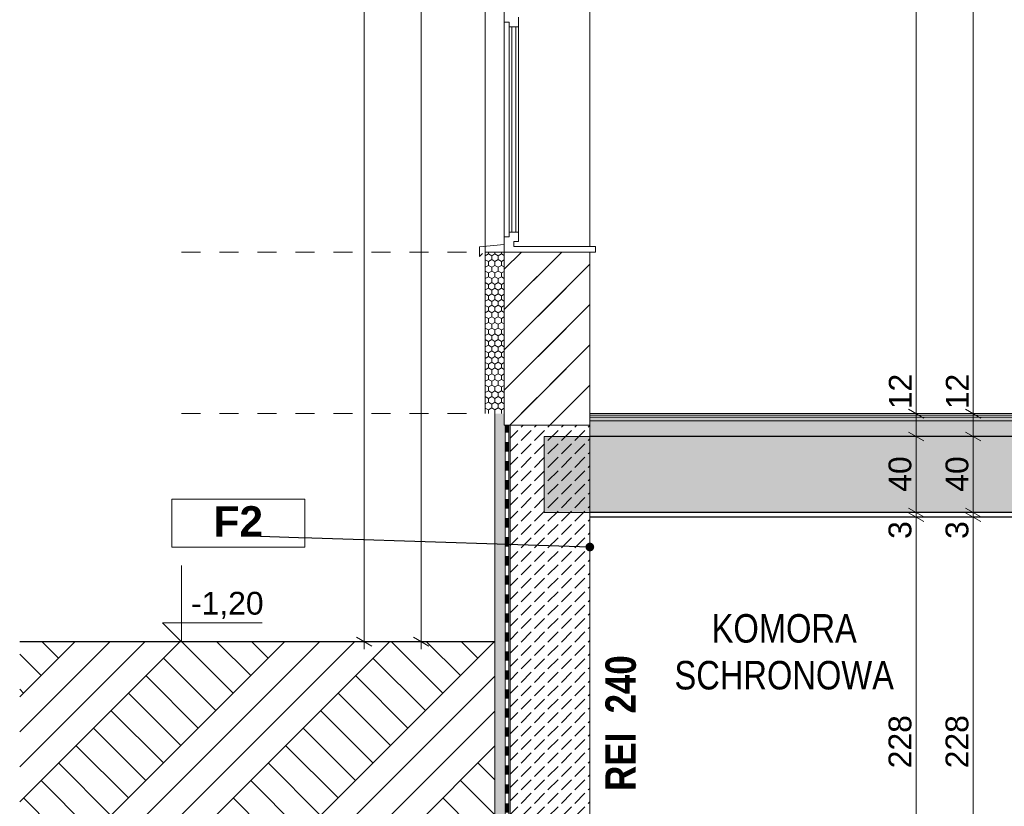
# Model space of a CAD drawing. Header units: centimetres. Extents: x 5703 to 19022, y -2164 to 612.
# Tile 11 of 49: x 14052 to 14570, y -1268 to -854. Entities that reach past the tile are written whole.
import ezdxf

# ---------------------------------------------------------------- set-up
doc = ezdxf.new("R2010")
doc.units = ezdxf.units.CM
doc.header["$MEASUREMENT"] = 0
doc.set_wipeout_variables(frame=1)
doc.linetypes.add('Dashed-002', pattern=[20, 10, -10])
for name, color, linetype in [('311-RS', 7, 'Continuous'), ('810-Ogólne', 7, 'Continuous'), ('810-PZT', 7, 'Continuous'), ('830-Teksty Etykiety', 7, 'Continuous'), ('____PRZEKRÓJ_KRESKI', 7, 'Continuous'), ('MF_KRESKOWANIE', 7, 'Continuous'), ('MF_SCIANY_KONSTR', 7, 'Continuous'), ('MF_WYM_DUŻE', 7, 'Continuous')]:
    doc.layers.add(name, color=color, linetype=linetype)
doc.styles.add('GENERATED_STYLE_3', font='arial.ttf')
doc.styles.add('GENERATED_STYLE_5', font='arialbd.ttf')
doc.styles.add('GENERATED_STYLE_8', font='ARIALN.TTF')
doc.styles.add('GENERATED_STYLE_9', font='ARIALNB.TTF')
doc.dimstyles.new('GENERATED_STYLE__1', dxfattribs={"dimtxt": 12, "dimasz": 6.08, "dimexe": 0.18, "dimexo": 0.0625, "dimgap": 0.09, "dimtad": 1, "dimdec": 0, "dimzin": 0, "dimdsep": 46, "dimtxsty": 'GENERATED_STYLE_3', "dimblk": 'ARROWHEAD_2', "dimblk1": 'ARROWHEAD_2', "dimblk2": 'ARROWHEAD_2', "dimcen": 0.09, "dimse1": 1, "dimse2": 1, "dimclrd": 7, "dimclre": 7, "dimclrt": 7, "dimadec": 0, "dimazin": 0, "dimtfac": 1, "dimtdec": 4, "dimtmove": 0, "dimatfit": 3, "dimfxl": 1, "dimtolj": 1, "dimtzin": 0, "dimarcsym": 0})
doc.dimstyles.new('GENERATED_STYLE__4', dxfattribs={"dimtxt": 0.18, "dimasz": 9.12, "dimexe": 0.18, "dimexo": 0.0625, "dimgap": 0.09, "dimtad": 0, "dimtih": 1, "dimtoh": 1, "dimdec": 4, "dimzin": 0, "dimdsep": 46, "dimcen": 0.09, "dimadec": 0, "dimazin": 0, "dimtfac": 1, "dimtdec": 4, "dimtmove": 0, "dimatfit": 3, "dimldrblk": 'ARROWHEAD_11', "dimfxl": 1, "dimtolj": 1, "dimtzin": 0, "dimarcsym": 0})
pattern_1 = [(90, (-4821233.9283, -1061.3574), (-3.4641016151, 0), [2, -4]), (90, (-4821235.6604, -1058.3574), (-3.4641016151, 0), [2, -4]), (150, (-4821233.9283, -1059.3574), (1.7320508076, 3), [2, -4]), (150, (-4821237.3924, -1059.3574), (1.7320508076, 3), [2, -4]), (210, (-4821233.9283, -1061.3574), (-1.7320508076, 3), [2, -4]), (210, (-4821237.3924, -1061.3574), (-1.7320508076, 3), [2, -4])]
pattern_2 = [(45, (-4821233.928, -1061.357), (-10.60660172, 10.60660172), [])]
pattern_3 = [(45, (-4821233.928, -1061.357), (-7.071067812, 7.071067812), [7.5, -2.5]), (45, (-4821233.928, -1054.286), (-7.071067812, 7.071067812), [7.5, -2.5])]

# ---------------------------------------------------------------- blocks, each defined once
blk = doc.blocks.new('*D21', base_point=(-4821233.93, -1061.36))
at = {"layer": 'MF_WYM_DUŻE', "color": 7, "linetype": 'Continuous', "lineweight": 15, "transparency": 16777216}
for p, q in [((14237.26, -273.67), (14229.26, -269.05)), ((14229.26, -1179.05), (14237.26, -1183.67))]:
    blk.add_line(p, q, dxfattribs=at)
at = {"layer": 'MF_WYM_DUŻE', "color": 7, "linetype": 'Continuous', "lineweight": 13, "transparency": 16777216}
for p, q in [((14233.26, -271.36), (14233.26, -267.45)), ((14239.26, -271.36), (14227.26, -271.36)), ((14233.26, -1181.36), (14233.26, -271.36)), ((14239.26, -1181.36), (14227.26, -1181.36)), ((14233.26, -1185.27), (14233.26, -1181.36))]:
    blk.add_line(p, q, dxfattribs=at)
at = {"layer": 'MF_WYM_DUŻE', "color": 7, "lineweight": 13, "transparency": 16777216, "insert": (14230.86, -740.02), "char_height": 12, "attachment_point": 7, "rotation": 90, "style": 'GENERATED_STYLE_3'}
blk.add_mtext('\\A1;{\\pql;\\fArial|b0|i0|c238|p38;910}', dxfattribs=at)
blk = doc.blocks.new('ARROWHEAD_2')
at = {"color": 0, "linetype": 'Continuous', "lineweight": 0}
for p, q in [((0, 0), (-1, 0)), ((-0.378, -0.655), (0.378, 0.655))]:
    blk.add_line(p, q, dxfattribs=at)
blk = doc.blocks.new('*D22', base_point=(-4821233.93, -1061.36))
at = {"layer": 'MF_WYM_DUŻE', "color": 7, "linetype": 'Continuous', "lineweight": 15, "transparency": 16777216}
for p, q in [((14267.26, -273.67), (14259.26, -269.05)), ((14259.26, -1179.05), (14267.26, -1183.67))]:
    blk.add_line(p, q, dxfattribs=at)
at = {"layer": 'MF_WYM_DUŻE', "color": 7, "linetype": 'Continuous', "lineweight": 13, "transparency": 16777216}
for p, q in [((14263.26, -271.36), (14263.26, -267.45)), ((14269.26, -271.36), (14257.26, -271.36)), ((14263.26, -1181.36), (14263.26, -271.36)), ((14269.26, -1181.36), (14257.26, -1181.36)), ((14263.26, -1185.27), (14263.26, -1181.36))]:
    blk.add_line(p, q, dxfattribs=at)
at = {"layer": 'MF_WYM_DUŻE', "color": 7, "lineweight": 13, "transparency": 16777216, "insert": (14260.86, -740.02), "char_height": 12, "attachment_point": 7, "rotation": 90, "style": 'GENERATED_STYLE_3'}
blk.add_mtext('\\A1;{\\pql;\\fArial|b0|i0|c238|p38;910}', dxfattribs=at)
blk = doc.blocks.new('*D23', base_point=(-4821233.93, -1061.36))
at = {"layer": 'MF_WYM_DUŻE', "color": 7, "linetype": 'Continuous', "lineweight": 15, "transparency": 16777216}
for p, q in [((16254.81, -273.67), (16246.81, -269.05)), ((16246.81, -1106.05), (16254.81, -1110.67))]:
    blk.add_line(p, q, dxfattribs=at)
at = {"layer": 'MF_WYM_DUŻE', "color": 7, "linetype": 'Continuous', "lineweight": 13, "transparency": 16777216}
for p, q in [((16250.81, -271.36), (16250.81, -267.45)), ((16256.81, -271.36), (16244.81, -271.36)), ((16250.81, -1108.36), (16250.81, -271.36)), ((16256.81, -1108.36), (16244.81, -1108.36)), ((16250.81, -1112.27), (16250.81, -1108.36))]:
    blk.add_line(p, q, dxfattribs=at)
at = {"layer": 'MF_WYM_DUŻE', "color": 7, "lineweight": 13, "transparency": 16777216, "insert": (16248.41, -703.52), "char_height": 12, "attachment_point": 7, "rotation": 90, "style": 'GENERATED_STYLE_3'}
blk.add_mtext('\\A1;{\\pql;\\fArial|b0|i0|c238|p38;837}', dxfattribs=at)
blk = doc.blocks.new('*D24', base_point=(-4821233.93, -1061.36))
at = {"layer": 'MF_WYM_DUŻE', "color": 7, "linetype": 'Continuous', "lineweight": 15, "transparency": 16777216}
for p, q in [((16224.81, -273.67), (16216.81, -269.05)), ((16216.81, -1106.05), (16224.81, -1110.67))]:
    blk.add_line(p, q, dxfattribs=at)
at = {"layer": 'MF_WYM_DUŻE', "color": 7, "linetype": 'Continuous', "lineweight": 13, "transparency": 16777216}
for p, q in [((16220.81, -271.36), (16220.81, -267.45)), ((16226.81, -271.36), (16214.81, -271.36)), ((16220.81, -1108.36), (16220.81, -271.36)), ((16226.81, -1108.36), (16214.81, -1108.36)), ((16220.81, -1112.27), (16220.81, -1108.36))]:
    blk.add_line(p, q, dxfattribs=at)
at = {"layer": 'MF_WYM_DUŻE', "color": 7, "lineweight": 13, "transparency": 16777216, "insert": (16218.41, -703.52), "char_height": 12, "attachment_point": 7, "rotation": 90, "style": 'GENERATED_STYLE_3'}
blk.add_mtext('\\A1;{\\pql;\\fArial|b0|i0|c238|p38;837}', dxfattribs=at)
blk = doc.blocks.new('*X55', base_point=(-4821233.93, -1061.36))
at = {"layer": '810-Ogólne', "linetype": 'Continuous', "lineweight": 0, "true_color": 0x000000}
for points in [[(14307.39, -1067.36), (14307.39, -1071.36), (14308.07, -1071.36), (14308.07, -1067.36)], [(14308.07, -1071.36), (14309.39, -1071.36), (14309.39, -1067.36), (14308.07, -1067.36)], [(14308.07, -1076.36), (14307.39, -1076.36), (14307.39, -1081.36), (14308.07, -1081.36)], [(14309.39, -1076.36), (14308.07, -1076.36), (14308.07, -1081.36), (14309.39, -1081.36)], [(14308.07, -1086.36), (14307.39, -1086.36), (14307.39, -1091.36), (14308.07, -1091.36)], [(14309.39, -1086.36), (14308.07, -1086.36), (14308.07, -1091.36), (14309.39, -1091.36)], [(14308.07, -1096.36), (14307.39, -1096.36), (14307.39, -1101.36), (14308.07, -1101.36)], [(14309.39, -1096.36), (14308.07, -1096.36), (14308.07, -1101.36), (14309.39, -1101.36)], [(14308.07, -1106.36), (14307.39, -1106.36), (14307.39, -1111.36), (14308.07, -1111.36)], [(14309.39, -1106.36), (14308.07, -1106.36), (14308.07, -1111.36), (14309.39, -1111.36)], [(14308.07, -1116.36), (14307.39, -1116.36), (14307.39, -1121.36), (14308.07, -1121.36)], [(14309.39, -1116.36), (14308.07, -1116.36), (14308.07, -1121.36), (14309.39, -1121.36)], [(14308.07, -1126.36), (14307.39, -1126.36), (14307.39, -1131.36), (14308.07, -1131.36)], [(14309.39, -1126.36), (14308.07, -1126.36), (14308.07, -1131.36), (14309.39, -1131.36)], [(14308.07, -1136.36), (14307.39, -1136.36), (14307.39, -1141.36), (14308.07, -1141.36)], [(14309.39, -1136.36), (14308.07, -1136.36), (14308.07, -1141.36), (14309.39, -1141.36)], [(14308.07, -1146.36), (14307.39, -1146.36), (14307.39, -1151.36), (14308.07, -1151.36)], [(14309.39, -1146.36), (14308.07, -1146.36), (14308.07, -1151.36), (14309.39, -1151.36)], [(14308.07, -1156.36), (14307.39, -1156.36), (14307.39, -1161.36), (14308.07, -1161.36)], [(14309.39, -1156.36), (14308.07, -1156.36), (14308.07, -1161.36), (14309.39, -1161.36)], [(14308.07, -1166.36), (14307.39, -1166.36), (14307.39, -1171.36), (14308.07, -1171.36)], [(14309.39, -1166.36), (14308.07, -1166.36), (14308.07, -1171.36), (14309.39, -1171.36)], [(14308.07, -1176.36), (14307.39, -1176.36), (14307.39, -1181.36), (14308.07, -1181.36)], [(14309.39, -1176.36), (14308.07, -1176.36), (14308.07, -1181.36), (14309.39, -1181.36)], [(14308.07, -1186.36), (14307.39, -1186.36), (14307.39, -1191.36), (14308.07, -1191.36)], [(14309.39, -1186.36), (14308.07, -1186.36), (14308.07, -1191.36), (14309.39, -1191.36)], [(14308.07, -1196.36), (14307.39, -1196.36), (14307.39, -1201.36), (14308.07, -1201.36)], [(14309.39, -1196.36), (14308.07, -1196.36), (14308.07, -1201.36), (14309.39, -1201.36)], [(14308.07, -1206.36), (14307.39, -1206.36), (14307.39, -1211.36), (14308.07, -1211.36)], [(14309.39, -1206.36), (14308.07, -1206.36), (14308.07, -1211.36), (14309.39, -1211.36)], [(14308.07, -1216.36), (14307.39, -1216.36), (14307.39, -1221.36), (14308.07, -1221.36)], [(14309.39, -1216.36), (14308.07, -1216.36), (14308.07, -1221.36), (14309.39, -1221.36)], [(14308.07, -1226.36), (14307.39, -1226.36), (14307.39, -1231.36), (14308.07, -1231.36)], [(14309.39, -1226.36), (14308.07, -1226.36), (14308.07, -1231.36), (14309.39, -1231.36)], [(14308.07, -1236.36), (14307.39, -1236.36), (14307.39, -1241.36), (14308.07, -1241.36)], [(14309.39, -1236.36), (14308.07, -1236.36), (14308.07, -1241.36), (14309.39, -1241.36)], [(14308.07, -1246.36), (14307.39, -1246.36), (14307.39, -1251.36), (14308.07, -1251.36)], [(14309.39, -1246.36), (14308.07, -1246.36), (14308.07, -1251.36), (14309.39, -1251.36)], [(14308.07, -1256.36), (14307.39, -1256.36), (14307.39, -1261.36), (14308.07, -1261.36)], [(14309.39, -1256.36), (14308.07, -1256.36), (14308.07, -1261.36), (14309.39, -1261.36)], [(14308.07, -1266.36), (14307.39, -1266.36), (14307.39, -1271.36), (14308.07, -1271.36)], [(14309.39, -1266.36), (14308.07, -1266.36), (14308.07, -1271.36), (14309.39, -1271.36)], [(14308.07, -1276.36), (14307.39, -1276.36), (14307.39, -1281.36), (14308.07, -1281.36)], [(14309.39, -1276.36), (14308.07, -1276.36), (14308.07, -1281.36), (14309.39, -1281.36)], [(14308.07, -1286.36), (14307.39, -1286.36), (14307.39, -1291.36), (14308.07, -1291.36)], [(14309.39, -1286.36), (14308.07, -1286.36), (14308.07, -1291.36), (14309.39, -1291.36)], [(14308.07, -1296.36), (14307.39, -1296.36), (14307.39, -1301.36), (14308.07, -1301.36)], [(14309.39, -1296.36), (14308.07, -1296.36), (14308.07, -1301.36), (14309.39, -1301.36)], [(14308.07, -1306.36), (14307.39, -1306.36), (14307.39, -1311.36), (14308.07, -1311.36)], [(14309.39, -1306.36), (14308.07, -1306.36), (14308.07, -1311.36), (14309.39, -1311.36)], [(14308.07, -1316.36), (14307.39, -1316.36), (14307.39, -1321.36), (14308.07, -1321.36)], [(14309.39, -1316.36), (14308.07, -1316.36), (14308.07, -1321.36), (14309.39, -1321.36)], [(14308.07, -1326.36), (14307.39, -1326.36), (14307.39, -1331.36), (14308.07, -1331.36)], [(14309.39, -1326.36), (14308.07, -1326.36), (14308.07, -1331.36), (14309.39, -1331.36)], [(14308.07, -1336.36), (14307.39, -1336.36), (14307.39, -1341.36), (14308.07, -1341.36)], [(14309.39, -1336.36), (14308.07, -1336.36), (14308.07, -1341.36), (14309.39, -1341.36)], [(14308.07, -1346.36), (14307.39, -1346.36), (14307.39, -1351.36), (14308.07, -1351.36)], [(14309.39, -1346.36), (14308.07, -1346.36), (14308.07, -1351.36), (14309.39, -1351.36)], [(14308.07, -1356.36), (14307.39, -1356.36), (14307.39, -1361.36), (14308.07, -1361.36)], [(14309.39, -1356.36), (14308.07, -1356.36), (14308.07, -1361.36), (14309.39, -1361.36)], [(14308.07, -1366.36), (14307.39, -1366.36), (14307.39, -1371.36), (14308.07, -1371.36)], [(14309.39, -1366.36), (14308.07, -1366.36), (14308.07, -1371.36), (14309.39, -1371.36)], [(14308.07, -1376.36), (14307.39, -1376.36), (14307.39, -1381.36), (14308.07, -1381.36)], [(14309.39, -1376.36), (14308.07, -1376.36), (14308.07, -1381.36), (14309.39, -1381.36)]]:
    blk.add_hatch(color=18, dxfattribs=at).paths.add_polyline_path(points)
blk = doc.blocks.new('*D123', base_point=(-4821233.93, -1061.36))
at = {"layer": 'MF_WYM_DUŻE', "color": 7, "linetype": 'Continuous', "lineweight": 15, "transparency": 16777216}
for p, q in [((14549.7, -1113.55), (14557.7, -1118.17)), ((14549.7, -1341.35), (14557.7, -1345.97))]:
    blk.add_line(p, q, dxfattribs=at)
at = {"layer": 'MF_WYM_DUŻE', "color": 7, "linetype": 'Continuous', "lineweight": 13, "transparency": 16777216}
for p, q in [((14553.7, -1115.86), (14553.7, -1113.36)), ((14559.7, -1115.86), (14547.7, -1115.86)), ((14553.7, -1343.66), (14553.7, -1115.86)), ((14559.7, -1343.66), (14547.7, -1343.66)), ((14553.7, -1347.57), (14553.7, -1343.66))]:
    blk.add_line(p, q, dxfattribs=at)
at = {"layer": 'MF_WYM_DUŻE', "color": 7, "lineweight": 13, "transparency": 16777216, "char_height": 12, "attachment_point": 7, "rotation": 90, "style": 'GENERATED_STYLE_3'}
for s, insert in [('\\A1;{\\pql;\\fArial|b0|i0|c238|p38;3}', (14551.3, -1127.28)), ('\\A1;{\\pql;\\fArial|b0|i0|c238|p38;228}', (14551.3, -1247.97))]:
    blk.add_mtext(s, dxfattribs=dict(at, insert=insert))
blk = doc.blocks.new('*D124', base_point=(-4821233.93, -1061.36))
at = {"layer": 'MF_WYM_DUŻE', "color": 7, "linetype": 'Continuous', "lineweight": 13, "transparency": 16777216}
for p, q in [((14559.7, -1113.36), (14547.7, -1113.36)), ((14553.7, -1115.86), (14553.7, -1113.36)), ((14559.7, -1115.86), (14547.7, -1115.86))]:
    blk.add_line(p, q, dxfattribs=at)
at = {"layer": 'MF_WYM_DUŻE', "color": 7, "linetype": 'Continuous', "lineweight": 15, "transparency": 16777216}
for p, q in [((14549.7, -1111.05), (14557.7, -1115.67)), ((14549.7, -1113.55), (14557.7, -1118.17))]:
    blk.add_line(p, q, dxfattribs=at)
blk = doc.blocks.new('*D125', base_point=(-4821233.93, -1061.36))
at = {"layer": 'MF_WYM_DUŻE', "color": 7, "linetype": 'Continuous', "lineweight": 13, "transparency": 16777216}
for p, q in [((14553.7, -1073.36), (14553.7, -1061.36)), ((14559.7, -1073.36), (14547.7, -1073.36)), ((14553.7, -1113.36), (14553.7, -1073.36)), ((14559.7, -1113.36), (14547.7, -1113.36))]:
    blk.add_line(p, q, dxfattribs=at)
at = {"layer": 'MF_WYM_DUŻE', "color": 7, "linetype": 'Continuous', "lineweight": 15, "transparency": 16777216}
for p, q in [((14549.7, -1071.05), (14557.7, -1075.67)), ((14549.7, -1111.05), (14557.7, -1115.67))]:
    blk.add_line(p, q, dxfattribs=at)
at = {"layer": 'MF_WYM_DUŻE', "color": 7, "lineweight": 13, "transparency": 16777216, "insert": (14551.3, -1102.46), "char_height": 12, "attachment_point": 7, "rotation": 90, "style": 'GENERATED_STYLE_3'}
blk.add_mtext('\\A1;{\\pql;\\fArial|b0|i0|c238|p38;40}', dxfattribs=at)
blk = doc.blocks.new('*D126', base_point=(-4821233.93, -1061.36))
at = {"layer": 'MF_WYM_DUŻE', "color": 7, "linetype": 'Continuous', "lineweight": 13, "transparency": 16777216}
for p, q in [((14559.7, -1061.36), (14547.7, -1061.36)), ((14553.7, -1073.36), (14553.7, -1061.36))]:
    blk.add_line(p, q, dxfattribs=at)
at = {"layer": 'MF_WYM_DUŻE', "color": 7, "linetype": 'Continuous', "lineweight": 15, "transparency": 16777216}
for p, q in [((14549.7, -1059.05), (14557.7, -1063.67)), ((14549.7, -1071.05), (14557.7, -1075.67))]:
    blk.add_line(p, q, dxfattribs=at)
blk = doc.blocks.new('*D127', base_point=(-4821233.93, -1061.36))
at = {"layer": 'MF_WYM_DUŻE', "color": 7, "linetype": 'Continuous', "lineweight": 13, "transparency": 16777216}
for p, q in [((14559.7, -391.36), (14547.7, -391.36)), ((14553.7, -1061.36), (14553.7, -391.36)), ((14559.7, -1061.36), (14547.7, -1061.36))]:
    blk.add_line(p, q, dxfattribs=at)
at = {"layer": 'MF_WYM_DUŻE', "color": 7, "linetype": 'Continuous', "lineweight": 15, "transparency": 16777216}
for p, q in [((14549.7, -389.05), (14557.7, -393.67)), ((14549.7, -1059.05), (14557.7, -1063.67))]:
    blk.add_line(p, q, dxfattribs=at)
at = {"layer": 'MF_WYM_DUŻE', "color": 7, "lineweight": 13, "transparency": 16777216, "char_height": 12, "attachment_point": 7, "rotation": 90, "style": 'GENERATED_STYLE_3'}
for s, insert in [('\\A1;{\\pql;\\fArial|b0|i0|c238|p38;670}', (14551.3, -730.91)), ('\\A1;{\\pql;\\fArial|b0|i0|c238|p38;12}', (14551.3, -1059.05))]:
    blk.add_mtext(s, dxfattribs=dict(at, insert=insert))
blk = doc.blocks.new('*D132', base_point=(-4821233.93, -1061.36))
at = {"layer": 'MF_WYM_DUŻE', "color": 7, "linetype": 'Continuous', "lineweight": 15, "transparency": 16777216}
for p, q in [((14519.7, -1113.55), (14527.7, -1118.17)), ((14519.7, -1341.35), (14527.7, -1345.97))]:
    blk.add_line(p, q, dxfattribs=at)
at = {"layer": 'MF_WYM_DUŻE', "color": 7, "linetype": 'Continuous', "lineweight": 13, "transparency": 16777216}
for p, q in [((14523.7, -1115.86), (14523.7, -1113.36)), ((14529.7, -1115.86), (14517.7, -1115.86)), ((14523.7, -1343.66), (14523.7, -1115.86)), ((14529.7, -1343.66), (14517.7, -1343.66))]:
    blk.add_line(p, q, dxfattribs=at)
at = {"layer": 'MF_WYM_DUŻE', "color": 7, "lineweight": 13, "transparency": 16777216, "char_height": 12, "attachment_point": 7, "rotation": 90, "style": 'GENERATED_STYLE_3'}
for s, insert in [('\\A1;{\\pql;\\fArial|b0|i0|c238|p38;3}', (14521.3, -1127.28)), ('\\A1;{\\pql;\\fArial|b0|i0|c238|p38;228}', (14521.3, -1247.97))]:
    blk.add_mtext(s, dxfattribs=dict(at, insert=insert))
blk = doc.blocks.new('*D133', base_point=(-4821233.93, -1061.36))
at = {"layer": 'MF_WYM_DUŻE', "color": 7, "linetype": 'Continuous', "lineweight": 13, "transparency": 16777216}
for p, q in [((14529.7, -1113.36), (14517.7, -1113.36)), ((14523.7, -1115.86), (14523.7, -1113.36)), ((14529.7, -1115.86), (14517.7, -1115.86))]:
    blk.add_line(p, q, dxfattribs=at)
at = {"layer": 'MF_WYM_DUŻE', "color": 7, "linetype": 'Continuous', "lineweight": 15, "transparency": 16777216}
for p, q in [((14519.7, -1111.05), (14527.7, -1115.67)), ((14519.7, -1113.55), (14527.7, -1118.17))]:
    blk.add_line(p, q, dxfattribs=at)
blk = doc.blocks.new('*D134', base_point=(-4821233.93, -1061.36))
at = {"layer": 'MF_WYM_DUŻE', "color": 7, "linetype": 'Continuous', "lineweight": 13, "transparency": 16777216}
for p, q in [((14523.7, -1073.36), (14523.7, -1061.36)), ((14529.7, -1073.36), (14517.7, -1073.36)), ((14523.7, -1113.36), (14523.7, -1073.36)), ((14529.7, -1113.36), (14517.7, -1113.36))]:
    blk.add_line(p, q, dxfattribs=at)
at = {"layer": 'MF_WYM_DUŻE', "color": 7, "linetype": 'Continuous', "lineweight": 15, "transparency": 16777216}
for p, q in [((14519.7, -1071.05), (14527.7, -1075.67)), ((14519.7, -1111.05), (14527.7, -1115.67))]:
    blk.add_line(p, q, dxfattribs=at)
at = {"layer": 'MF_WYM_DUŻE', "color": 7, "lineweight": 13, "transparency": 16777216, "insert": (14521.3, -1102.46), "char_height": 12, "attachment_point": 7, "rotation": 90, "style": 'GENERATED_STYLE_3'}
blk.add_mtext('\\A1;{\\pql;\\fArial|b0|i0|c238|p38;40}', dxfattribs=at)
blk = doc.blocks.new('*D135', base_point=(-4821233.93, -1061.36))
at = {"layer": 'MF_WYM_DUŻE', "color": 7, "linetype": 'Continuous', "lineweight": 13, "transparency": 16777216}
blk.add_line((14523.7, -1073.36), (14523.7, -1061.36), dxfattribs=at)
at = {"layer": 'MF_WYM_DUŻE', "color": 7, "linetype": 'Continuous', "lineweight": 15, "transparency": 16777216}
blk.add_line((14519.7, -1071.05), (14527.7, -1075.67), dxfattribs=at)
blk = doc.blocks.new('*D136', base_point=(-4821233.93, -1061.36))
at = {"layer": 'MF_WYM_DUŻE', "color": 7, "linetype": 'Continuous', "lineweight": 13, "transparency": 16777216}
for p, q in [((14529.7, -1061.36), (14517.7, -1061.36)), ((14523.7, -1073.36), (14523.7, -1061.36))]:
    blk.add_line(p, q, dxfattribs=at)
at = {"layer": 'MF_WYM_DUŻE', "color": 7, "linetype": 'Continuous', "lineweight": 15, "transparency": 16777216}
for p, q in [((14519.7, -1059.05), (14527.7, -1063.67)), ((14519.7, -1071.05), (14527.7, -1075.67))]:
    blk.add_line(p, q, dxfattribs=at)
blk = doc.blocks.new('*D137', base_point=(-4821233.93, -1061.36))
at = {"layer": 'MF_WYM_DUŻE', "color": 7, "linetype": 'Continuous', "lineweight": 13, "transparency": 16777216}
for p, q in [((14529.7, -391.36), (14517.7, -391.36)), ((14523.7, -1061.36), (14523.7, -391.36)), ((14529.7, -1061.36), (14517.7, -1061.36))]:
    blk.add_line(p, q, dxfattribs=at)
at = {"layer": 'MF_WYM_DUŻE', "color": 7, "linetype": 'Continuous', "lineweight": 15, "transparency": 16777216}
for p, q in [((14519.7, -389.05), (14527.7, -393.67)), ((14519.7, -1059.05), (14527.7, -1063.67))]:
    blk.add_line(p, q, dxfattribs=at)
at = {"layer": 'MF_WYM_DUŻE', "color": 7, "lineweight": 13, "transparency": 16777216, "char_height": 12, "attachment_point": 7, "rotation": 90, "style": 'GENERATED_STYLE_3'}
for s, insert in [('\\A1;{\\pql;\\fArial|b0|i0|c238|p38;670}', (14521.3, -730.91)), ('\\A1;{\\pql;\\fArial|b0|i0|c238|p38;12}', (14521.3, -1059.05))]:
    blk.add_mtext(s, dxfattribs=dict(at, insert=insert))
blk = doc.blocks.new('*D142', base_point=(-4821233.93, -1061.36))
at = {"layer": 'MF_WYM_DUŻE', "color": 7, "linetype": 'Continuous', "lineweight": 15, "transparency": 16777216}
for p, q in [((15932.7, -1113.55), (15940.7, -1118.17)), ((15932.7, -1341.35), (15940.7, -1345.97))]:
    blk.add_line(p, q, dxfattribs=at)
at = {"layer": 'MF_WYM_DUŻE', "color": 7, "linetype": 'Continuous', "lineweight": 13, "transparency": 16777216}
for p, q in [((15936.7, -1343.66), (15936.7, -1115.86)), ((15942.7, -1343.66), (15930.7, -1343.66))]:
    blk.add_line(p, q, dxfattribs=at)
at = {"layer": 'MF_WYM_DUŻE', "color": 7, "lineweight": 13, "transparency": 16777216, "char_height": 12, "attachment_point": 7, "rotation": 90, "style": 'GENERATED_STYLE_3'}
for s, insert in [('\\A1;{\\pql;\\fArial|b0|i0|c238|p38;3}', (15934.3, -1127.28)), ('\\A1;{\\pql;\\fArial|b0|i0|c238|p38;228}', (15934.3, -1247.97))]:
    blk.add_mtext(s, dxfattribs=dict(at, insert=insert))
blk = doc.blocks.new('*D144', base_point=(-4821233.93, -1061.36))
at = {"layer": 'MF_WYM_DUŻE', "color": 7, "linetype": 'Continuous', "lineweight": 15, "transparency": 16777216}
for p, q in [((15932.7, -1071.05), (15940.7, -1075.67)), ((15932.7, -1111), (15940.7, -1115.62))]:
    blk.add_line(p, q, dxfattribs=at)
at = {"layer": 'MF_WYM_DUŻE', "color": 7, "linetype": 'Continuous', "lineweight": 13, "transparency": 16777216}
for p, q in [((15936.7, -1113.31), (15936.7, -1073.36)), ((15942.7, -1113.31), (15930.7, -1113.31)), ((15936.7, -1115.86), (15936.7, -1113.31))]:
    blk.add_line(p, q, dxfattribs=at)
at = {"layer": 'MF_WYM_DUŻE', "color": 7, "lineweight": 13, "transparency": 16777216, "insert": (15934.3, -1102.44), "char_height": 12, "attachment_point": 7, "rotation": 90, "style": 'GENERATED_STYLE_3'}
blk.add_mtext('\\A1;{\\pql;\\fArial|b0|i0|c238|p38;40}', dxfattribs=at)
blk = doc.blocks.new('*D145', base_point=(-4821233.93, -1061.36))
at = {"layer": 'MF_WYM_DUŻE', "color": 7, "linetype": 'Continuous', "lineweight": 15, "transparency": 16777216}
blk.add_line((15932.7, -1071.05), (15940.7, -1075.67), dxfattribs=at)
at = {"layer": 'MF_WYM_DUŻE', "color": 7, "linetype": 'Continuous', "lineweight": 13, "transparency": 16777216}
blk.add_line((15936.7, -1113.31), (15936.7, -1073.36), dxfattribs=at)
blk = doc.blocks.new('*D146', base_point=(-4821233.93, -1061.36))
at = {"layer": 'MF_WYM_DUŻE', "color": 7, "linetype": 'Continuous', "lineweight": 13, "transparency": 16777216}
for p, q in [((15942.7, -1061.36), (15930.7, -1061.36)), ((15936.7, -1073.36), (15936.7, -1061.36)), ((15942.7, -1073.36), (15930.7, -1073.36)), ((15936.7, -1113.31), (15936.7, -1073.36))]:
    blk.add_line(p, q, dxfattribs=at)
at = {"layer": 'MF_WYM_DUŻE', "color": 7, "linetype": 'Continuous', "lineweight": 15, "transparency": 16777216}
for p, q in [((15932.7, -1059.05), (15940.7, -1063.67)), ((15932.7, -1071.05), (15940.7, -1075.67))]:
    blk.add_line(p, q, dxfattribs=at)
blk = doc.blocks.new('*D147', base_point=(-4821233.93, -1061.36))
at = {"layer": 'MF_WYM_DUŻE', "color": 7, "linetype": 'Continuous', "lineweight": 13, "transparency": 16777216}
for p, q in [((15942.7, -391.36), (15930.7, -391.36)), ((15936.7, -1061.36), (15936.7, -391.36)), ((15942.7, -1061.36), (15930.7, -1061.36))]:
    blk.add_line(p, q, dxfattribs=at)
at = {"layer": 'MF_WYM_DUŻE', "color": 7, "linetype": 'Continuous', "lineweight": 15, "transparency": 16777216}
for p, q in [((15932.7, -389.05), (15940.7, -393.67)), ((15932.7, -1059.05), (15940.7, -1063.67))]:
    blk.add_line(p, q, dxfattribs=at)
at = {"layer": 'MF_WYM_DUŻE', "color": 7, "lineweight": 13, "transparency": 16777216, "char_height": 12, "attachment_point": 7, "rotation": 90, "style": 'GENERATED_STYLE_3'}
for s, insert in [('\\A1;{\\pql;\\fArial|b0|i0|c238|p38;670}', (15934.3, -730.91)), ('\\A1;{\\pql;\\fArial|b0|i0|c238|p38;12}', (15934.3, -1059.05))]:
    blk.add_mtext(s, dxfattribs=dict(at, insert=insert))
blk = doc.blocks.new('*D153', base_point=(-4821233.93, -1061.36))
at = {"layer": 'MF_WYM_DUŻE', "color": 7, "linetype": 'Continuous', "lineweight": 15, "transparency": 16777216}
for p, q in [((15962.7, -1113.55), (15970.7, -1118.17)), ((15962.7, -1341.35), (15970.7, -1345.97))]:
    blk.add_line(p, q, dxfattribs=at)
at = {"layer": 'MF_WYM_DUŻE', "color": 7, "linetype": 'Continuous', "lineweight": 13, "transparency": 16777216}
for p, q in [((15966.7, -1343.66), (15966.7, -1115.86)), ((15972.7, -1343.66), (15960.7, -1343.66))]:
    blk.add_line(p, q, dxfattribs=at)
at = {"layer": 'MF_WYM_DUŻE', "color": 7, "lineweight": 13, "transparency": 16777216, "char_height": 12, "attachment_point": 7, "rotation": 90, "style": 'GENERATED_STYLE_3'}
for s, insert in [('\\A1;{\\pql;\\fArial|b0|i0|c238|p38;3}', (15964.3, -1127.28)), ('\\A1;{\\pql;\\fArial|b0|i0|c238|p38;228}', (15964.3, -1247.97))]:
    blk.add_mtext(s, dxfattribs=dict(at, insert=insert))
blk = doc.blocks.new('*D156', base_point=(-4821233.93, -1061.36))
at = {"layer": 'MF_WYM_DUŻE', "color": 7, "linetype": 'Continuous', "lineweight": 13, "transparency": 16777216}
for p, q in [((15972.7, -1061.36), (15960.7, -1061.36)), ((15966.7, -1073.36), (15966.7, -1061.36)), ((15972.7, -1073.36), (15960.7, -1073.36)), ((15966.7, -1113.36), (15966.7, -1073.36))]:
    blk.add_line(p, q, dxfattribs=at)
at = {"layer": 'MF_WYM_DUŻE', "color": 7, "linetype": 'Continuous', "lineweight": 15, "transparency": 16777216}
for p, q in [((15962.7, -1059.05), (15970.7, -1063.67)), ((15962.7, -1071.05), (15970.7, -1075.67))]:
    blk.add_line(p, q, dxfattribs=at)
blk = doc.blocks.new('*D157', base_point=(-4821233.93, -1061.36))
at = {"layer": 'MF_WYM_DUŻE', "color": 7, "linetype": 'Continuous', "lineweight": 13, "transparency": 16777216}
for p, q in [((15972.7, -391.36), (15960.7, -391.36)), ((15966.7, -1061.36), (15966.7, -391.36)), ((15972.7, -1061.36), (15960.7, -1061.36))]:
    blk.add_line(p, q, dxfattribs=at)
at = {"layer": 'MF_WYM_DUŻE', "color": 7, "linetype": 'Continuous', "lineweight": 15, "transparency": 16777216}
for p, q in [((15962.7, -389.05), (15970.7, -393.67)), ((15962.7, -1059.05), (15970.7, -1063.67))]:
    blk.add_line(p, q, dxfattribs=at)
at = {"layer": 'MF_WYM_DUŻE', "color": 7, "lineweight": 13, "transparency": 16777216, "char_height": 12, "attachment_point": 7, "rotation": 90, "style": 'GENERATED_STYLE_3'}
for s, insert in [('\\A1;{\\pql;\\fArial|b0|i0|c238|p38;670}', (15964.3, -730.91)), ('\\A1;{\\pql;\\fArial|b0|i0|c238|p38;12}', (15964.3, -1059.05))]:
    blk.add_mtext(s, dxfattribs=dict(at, insert=insert))
blk = doc.blocks.new('ARROWHEAD_11')
at = {"color": 0, "linetype": 'Continuous', "lineweight": 0}
blk.add_line((0, 0), (-1, 0), dxfattribs=at)
at = {"color": 0, "linetype": 'Continuous', "lineweight": 0, "const_width": 0.25, "flags": 128}
blk.add_lwpolyline([(-0.125, 0, 1), (0.125, 0, 1)], format="xyb", close=True, dxfattribs=at)

msp = doc.modelspace()

# ---------------------------------------------------------------- hatches: boundary and pattern name
at = {"layer": '810-PZT', "linetype": 'Continuous', "lineweight": 13}
h = msp.add_hatch(dxfattribs=at)
h.set_pattern_fill('GRUNT_0002', style=0, pattern_type=2)
h.set_pattern_definition([(45, (-4821233.93, -1061.357), (-27.57716345, 27.57716345), []), (45, (-4821243.12, -1052.165), (-55.1543269, 55.1543269), []), (45, (-4821252.31, -1042.97), (-55.1543269, 55.1543269), []), (135, (-4821261.506, -1033.78), (9.192387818, 9.192387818), [38.99999857, -38.99999857])])
h.paths.add_polyline_path([(14051.98, -1181.36), (14301.98, -1181.36), (14301.98, -1386.36), (14051.98, -1386.36)])
at = {"layer": '____PRZEKRÓJ_KRESKI', "linetype": 'Continuous', "lineweight": 13}
h = msp.add_hatch(dxfattribs=at)
h.set_pattern_fill('STYROPIAN_0002', style=0, pattern_type=2)
h.set_pattern_definition(pattern_1)
h.paths.add_polyline_path([(14306.98, -976.36), (14296.98, -976.36), (14296.98, -1061.36), (14306.98, -1061.36)])
h = msp.add_hatch(dxfattribs=at)
h.set_pattern_fill('BLOCZKI_CERAMICZNE_0002', style=0, pattern_type=2)
h.set_pattern_definition(pattern_2)
h.paths.add_polyline_path([(14321.98, -976.36), (14306.98, -976.36), (14306.98, -1061.36), (14321.98, -1061.36)])
h = msp.add_hatch(dxfattribs=at)
h.set_pattern_fill('BLOCZKI_CERAMICZNE_0002', style=0, pattern_type=2)
h.set_pattern_definition(pattern_2)
h.paths.add_polyline_path([(14326.98, -976.36), (14321.98, -976.36), (14321.98, -1061.36), (14326.98, -1061.36)])
h = msp.add_hatch(dxfattribs=at)
h.set_pattern_fill('BLOCZKI_CERAMICZNE_0002', style=0, pattern_type=2)
h.set_pattern_definition(pattern_2)
h.paths.add_polyline_path([(14351.98, -1061.36), (14351.98, -976.36), (14326.98, -976.36), (14326.98, -1061.36)])
h = msp.add_hatch(dxfattribs=at)
h.set_pattern_fill('STYROPIAN_0002', style=0, pattern_type=2)
h.set_pattern_definition(pattern_1)
h.paths.add_polyline_path([(14301.98, -1061.36), (14301.98, -1306.36), (14306.98, -1306.36), (14306.98, -1061.36)])
at = {"layer": 'MF_KRESKOWANIE', "linetype": 'Continuous', "lineweight": 13}
h = msp.add_hatch(dxfattribs=at)
h.set_pattern_fill('BLOCZKI_CERAMICZNE_0002', style=0, pattern_type=2)
h.set_pattern_definition(pattern_2)
h.paths.add_polyline_path([(14351.98, -1067.36), (14306.98, -1067.36), (14306.98, -976.36), (14351.98, -976.36)])
h = msp.add_hatch(dxfattribs=at)
h.set_pattern_fill('BETON_0002', color=5, style=0, pattern_type=2)
h.set_pattern_definition(pattern_3)
h.paths.add_polyline_path([(14351.98, -1063.16), (15520.98, -1063.16), (15520.98, -1073.36), (14351.98, -1073.36)])
h = msp.add_hatch(dxfattribs=at)
h.set_pattern_fill('BETON_0002', style=0, pattern_type=2)
h.set_pattern_definition(pattern_3)
h.paths.add_polyline_path([(14309.98, -1067.36), (14351.98, -1067.36), (14351.98, -1386.36), (14309.98, -1386.36)])
h = msp.add_hatch(dxfattribs=at)
h.set_pattern_fill('BETON_ZBROJONY_0002', color=5, style=0, pattern_type=2)
h.set_pattern_definition([(315, (-4821233.928, -1061.357), (8.485281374, 8.485281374), []), (315, (-4821229.686, -1057.115), (8.485281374, 8.485281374), [9, -3])])
h.paths.add_polyline_path([(16144.98, -1073.36), (14327.98, -1073.36), (14327.98, -1113.36), (16144.98, -1113.36)])

# ---------------------------------------------------------------- linework, layer by layer
at = {"layer": '810-Ogólne', "color": 7, "linetype": 'Continuous', "lineweight": 13}
for p, q in [((14309.39, -1067.36), (14307.39, -1067.36)), ((14307.39, -1067.36), (14307.39, -1386.36)), ((14309.39, -1386.36), (14309.39, -1067.36))]:
    msp.add_line(p, q, dxfattribs=at)
at = {"layer": '____PRZEKRÓJ_KRESKI', "color": 7, "linetype": 'Continuous', "lineweight": 13}
for p, q in [((14296.98, -976.36), (14296.98, -771.36)), ((14351.98, -771.36), (14351.98, -973.36)), ((14306.98, -855.36), (14306.98, -847.36)), ((14314.48, -857.86), (14314.48, -852.86)), ((14306.98, -968.36), (14306.98, -855.36)), ((14306.98, -855.36), (14309.48, -855.36)), ((14309.48, -857.86), (14309.48, -855.36)), ((14309.48, -903.52), (14309.48, -857.86)), ((14309.48, -857.86), (14314.48, -857.86)), ((14310.98, -965.86), (14310.98, -857.86)), ((14312.98, -857.86), (14312.98, -965.86)), ((14314.48, -903.52), (14314.48, -857.86)), ((14309.48, -903.52), (14309.48, -906.17)), ((14309.48, -908.05), (14309.48, -906.17)), ((14314.48, -903.52), (14314.48, -906.17)), ((14314.48, -908.05), (14314.48, -906.17)), ((14309.48, -908.05), (14309.48, -909.15)), ((14309.48, -914.56), (14309.48, -909.15)), ((14314.48, -908.05), (14314.48, -909.15)), ((14314.48, -914.56), (14314.48, -909.15)), ((14309.48, -915.67), (14309.48, -914.56)), ((14309.48, -917.54), (14309.48, -915.67)), ((14314.48, -915.67), (14314.48, -914.56)), ((14314.48, -917.54), (14314.48, -915.67)), ((14309.48, -920.2), (14309.48, -917.54)), ((14309.48, -939.99), (14309.48, -920.2)), ((14314.48, -920.2), (14314.48, -917.54)), ((14314.48, -939.99), (14314.48, -920.2)), ((14309.48, -947.25), (14309.48, -939.99)), ((14314.48, -947.25), (14314.48, -939.99)), ((14309.48, -951.79), (14309.48, -947.25)), ((14314.48, -951.79), (14314.48, -947.25)), ((14309.48, -959.06), (14309.48, -951.79)), ((14314.48, -959.06), (14314.48, -951.79)), ((14309.48, -965.86), (14309.48, -959.06)), ((14314.48, -965.86), (14314.48, -959.06)), ((14306.98, -968.36), (14309.48, -968.36)), ((14306.98, -976.36), (14306.98, -968.36)), ((14309.48, -968.36), (14309.48, -965.86)), ((14309.48, -965.86), (14314.48, -965.86)), ((14314.48, -970.86), (14314.48, -965.86)), ((14293.98, -973.66), (14306.88, -972.36)), ((14293.98, -978.66), (14293.98, -973.66)), ((14306.88, -972.36), (14306.88, -971.36)), ((14311.98, -973.36), (14311.98, -970.86)), ((14311.98, -970.86), (14314.48, -970.86)), ((14311.98, -973.36), (14354.98, -973.36)), ((14354.98, -976.36), (14354.98, -973.36)), ((14295.48, -977.16), (14293.98, -978.66)), ((14296.98, -976.36), (14306.98, -976.36)), ((14296.98, -1061.36), (14296.98, -976.36)), ((14306.98, -1061.36), (14306.98, -976.36)), ((14306.98, -976.36), (14321.98, -976.36)), ((14306.98, -1061.36), (14306.98, -976.36)), ((14306.98, -976.36), (14311.98, -976.36)), ((14311.98, -976.36), (14354.98, -976.36)), ((14321.98, -976.36), (14326.98, -976.36)), ((14326.98, -976.36), (14351.98, -976.36)), ((14351.98, -1061.36), (14351.98, -976.36)), ((14301.98, -1306.36), (14301.98, -1061.36))]:
    msp.add_line(p, q, dxfattribs=at)
at = {"layer": '____PRZEKRÓJ_KRESKI', "color": 7, "linetype": 'Dashed-002', "lineweight": 13}
for p, q in [((14137.11, -976.36), (14296.98, -976.36)), ((14137.11, -1061.36), (14296.98, -1061.36))]:
    msp.add_line(p, q, dxfattribs=at)
at = {"layer": 'MF_KRESKOWANIE', "color": 7, "linetype": 'Continuous', "lineweight": 13, "flags": 128}
for points in [[(14351.98, -1067.36), (14306.98, -1067.36), (14306.98, -976.36), (14351.98, -976.36)], [(14309.98, -1067.36), (14351.98, -1067.36), (14351.98, -1386.36), (14309.98, -1386.36)], [(16144.98, -1073.36), (14327.98, -1073.36), (14327.98, -1113.36), (16144.98, -1113.36)]]:
    msp.add_lwpolyline(points, close=True, dxfattribs=at)
at = {"layer": 'MF_KRESKOWANIE', "color": 5, "linetype": 'Continuous', "lineweight": 13, "flags": 128}
for points in [[(14351.98, -1061.36), (15520.98, -1061.36), (15520.98, -1073.36), (14351.98, -1073.36)], [(14351.98, -1063.16), (15520.98, -1063.16), (15520.98, -1073.36), (14351.98, -1073.36)]]:
    msp.add_lwpolyline(points, close=True, dxfattribs=at)
at = {"layer": 'MF_SCIANY_KONSTR', "color": 5, "linetype": 'Continuous', "lineweight": 13}
for p, q in [((15520.98, -1062.16), (14351.98, -1062.16)), ((15520.98, -1063.16), (14351.98, -1063.16)), ((15520.98, -1065.16), (14351.98, -1065.16))]:
    msp.add_line(p, q, dxfattribs=at)
at = {"layer": 'MF_SCIANY_KONSTR', "color": 7, "linetype": 'Continuous', "lineweight": 25}
for p, q in [((16120.98, -1073.36), (14351.98, -1073.36)), ((16120.98, -1113.36), (14351.98, -1113.36)), ((14916.98, -1115.86), (14351.98, -1115.86)), ((14301.98, -1181.36), (14051.98, -1181.36))]:
    msp.add_line(p, q, dxfattribs=at)
at = {"layer": 'MF_WYM_DUŻE', "color": 7, "linetype": 'Continuous', "lineweight": 13}
for p, q in [((14137.11, -1181.36), (14137.11, -1141.36)), ((14137.11, -1181.36), (14127.11, -1171.36)), ((14127.11, -1171.36), (14137.11, -1171.36)), ((14137.11, -1171.36), (14179.52, -1171.36)), ((14137.11, -1181.36), (14129.61, -1181.36)), ((14137.11, -1181.36), (14144.61, -1181.36))]:
    msp.add_line(p, q, dxfattribs=at)

# ---------------------------------------------------------------- block references
at = {"layer": '810-Ogólne', "color": 7, "linetype": 'Continuous', "lineweight": 13}
msp.add_blockref('*X55', (-4821233.93, -1061.36), dxfattribs=at)

# ---------------------------------------------------------------- texts
at = {"layer": '311-RS', "color": 7, "linetype": 'Continuous', "lineweight": 13, "insert": (14454.24, -1166.85), "char_height": 15, "attachment_point": 2, "line_spacing_factor": 0.985319, "style": 'GENERATED_STYLE_8'}
msp.add_mtext('\\A1;{\\pqc;\\fArial Narrow|b0|i0|c238|p34;KOMORA  \\P\\pqc;\\fArial Narrow|b0|i0|c238|p34;SCHRONOWA}', dxfattribs=at)
at = {"layer": '311-RS', "color": 1, "linetype": 'Continuous', "lineweight": 13, "insert": (14360.17, -1224.17), "char_height": 16, "attachment_point": 2, "rotation": 90, "style": 'GENERATED_STYLE_9'}
msp.add_mtext('\\A1;{\\pqc;\\fArial Narrow|b1|i0|c238|p34;REI  240}', dxfattribs=at)
at = {"layer": 'MF_WYM_DUŻE', "color": 7, "lineweight": 13, "insert": (14142.11, -1169.36), "char_height": 12, "attachment_point": 7, "style": 'GENERATED_STYLE_3'}
msp.add_mtext('\\A1;{\\pql;\\fArial|b0|i0|c238|p38;-1,20}', dxfattribs=at)

# ---------------------------------------------------------------- dimensions: what is measured, and where the dimension line sits
at = {"layer": 'MF_WYM_DUŻE', "color": 7, "linetype": 'Continuous', "lineweight": 13}
for base, p1, p2, picture, middle in [((14233.26, -271.36), (14301.98, -1181.36), (14293.98, -271.36), '*D21', (14224.86, -726.29)), ((14263.26, -271.36), (14301.98, -1181.36), (14293.98, -271.36), '*D22', (14254.86, -726.29)), ((16250.81, -271.36), (16420.98, -1108.36), (14293.98, -271.36), '*D23', (16242.41, -689.79)), ((16220.81, -271.36), (16420.98, -1108.36), (14293.98, -271.36), '*D24', (16212.41, -689.79)), ((14553.7, -391.36), (14351.98, -1061.36), (14351.98, -391.36), '*D127', (14545.3, -717.19)), ((14523.7, -391.36), (14351.98, -1061.36), (14351.98, -391.36), '*D137', (14515.3, -717.19)), ((15936.7, -391.36), (14351.98, -1061.36), (14351.98, -391.36), '*D147', (15928.3, -717.19)), ((15966.7, -391.36), (14351.98, -1061.36), (14351.98, -391.36), '*D157', (15958.3, -717.19)), ((14553.7, -1061.36), (14351.98, -1073.36), (14351.98, -1061.36), '*D126', (14545.3, -1049.9)), ((14523.7, -1061.36), (14351.98, -1073.36), (14351.98, -1061.36), '*D136', (14515.3, -1049.9)), ((15936.7, -1061.36), (16120.98, -1073.36), (14351.98, -1061.36), '*D146', (15928.3, -1049.9)), ((15966.7, -1061.36), (16120.98, -1073.36), (14351.98, -1061.36), '*D156', (15958.3, -1049.9)), ((14553.7, -1073.36), (14327.98, -1113.36), (14351.98, -1073.36), '*D125', (14545.3, -1093.32)), ((14523.7, -1073.36), (14327.98, -1113.36), (14351.98, -1073.36), '*D134', (14515.3, -1093.32)), ((14523.69668167, -1073.35742627), (14351.97739578, -1073.35742627), (14351.97739578, -1073.35742627), '*D135', (14515.29668134, -1073.33645624)), ((15936.7, -1073.36), (15557.98, -1113.31), (14351.98, -1073.36), '*D144', (15928.3, -1093.29)), ((15936.70314312, -1073.35742627), (14351.97739578, -1073.35742627), (16120.97739573, -1073.35742627), '*D145', (15928.30314278, -1073.33645624)), ((14553.69668167, -1113.35742627), (14351.97739578, -1115.85742627), (14327.97739573, -1113.35742627), '*D124', (14545.29668134, -1122.70160439)), ((14523.69668167, -1113.35742627), (14351.97739578, -1115.85742627), (14327.97739573, -1113.35742627), '*D133', (14515.29668134, -1122.70160439)), ((14553.7, -1115.86), (14351.98, -1343.66), (14351.98, -1115.86), '*D123', (14545.3, -1234.25)), ((14523.7, -1115.86), (14351.98, -1343.66), (14351.98, -1115.86), '*D132', (14515.3, -1234.25)), ((15936.7, -1115.86), (14351.98, -1343.66), (16120.98, -1115.86), '*D142', (15928.3, -1234.25)), ((15966.7, -1115.86), (14351.98, -1343.66), (16120.98, -1115.86), '*D153', (15958.3, -1234.25))]:
    dim = msp.add_linear_dim(base=base, p1=p1, p2=p2, angle=90, dimstyle='GENERATED_STYLE__1', dxfattribs=at)
    dim.commit()
    dim.dimension.update_dxf_attribs({"geometry": picture, "text_midpoint": middle, "dimtype": 160, "text_rotation": 90})

# ---------------------------------------------------------------- wipeouts: each hides what was drawn before it
at = {"color": 7, "linetype": 'Continuous', "lineweight": 13, "ltscale": 56844.423494}
msp.add_wipeout([(14131.98, -1106.41), (14201.98, -1106.41), (14201.98, -1131.55), (14131.98, -1131.55)], dxfattribs=at).dxf.layer = '830-Teksty Etykiety'

# ---------------------------------------------------------------- next in the draw order: linework, layer by layer
at = {"layer": '830-Teksty Etykiety', "color": 7, "linetype": 'Continuous', "lineweight": 13, "flags": 128}
msp.add_lwpolyline([(14131.98, -1106.41), (14201.98, -1106.41), (14201.98, -1131.55), (14131.98, -1131.55)], close=True, dxfattribs=at)

# ---------------------------------------------------------------- next in the draw order: texts
at = {"layer": '830-Teksty Etykiety', "color": 7, "linetype": 'Continuous', "lineweight": 13, "insert": (14166.98, -1126.07), "char_height": 16, "attachment_point": 8, "style": 'GENERATED_STYLE_5'}
msp.add_mtext('\\A1;{\\pqc;\\fArial|b1|i0|c238|p38;F2}', dxfattribs=at)

# ---------------------------------------------------------------- next in the draw order: leaders
at = {"layer": '830-Teksty Etykiety', "color": 7, "linetype": 'Continuous', "lineweight": 13, "annotation_type": 0, "has_hookline": 1, "hookline_direction": 1, "text_width": 23.31}
msp.add_leader([(14351.98, -1131.55), (14178.72, -1126.07)], dimstyle='GENERATED_STYLE__4', dxfattribs=at)

doc.saveas('drawing.dxf')
